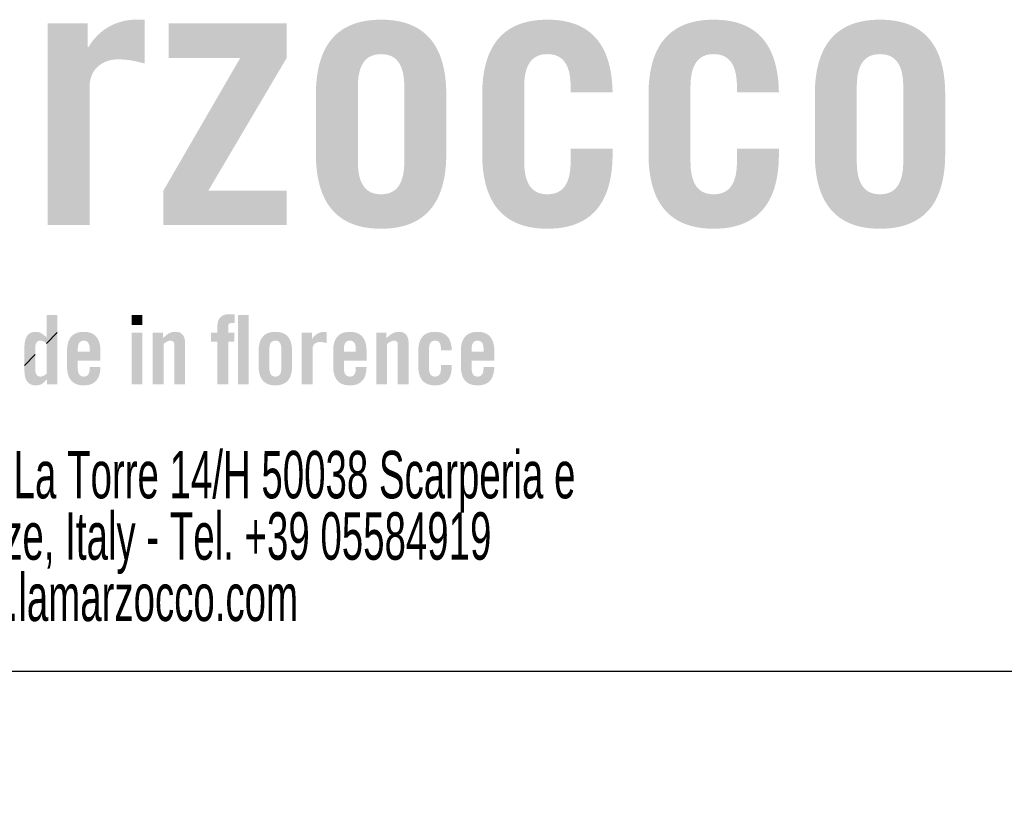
# Model space of a CAD drawing. Header units: millimetres. Extents: x 1 to 419, y 2 to 295.
# Tile 35 of 50: x 234 to 255, y 5 to 21. Entities that reach past the tile are written whole.
import ezdxf

# ---------------------------------------------------------------- set-up
doc = ezdxf.new("R2010")
doc.units = ezdxf.units.MM
doc.styles.add('SLDTEXTSTYLE0', font='TXT', dxfattribs={"width": 0.605})

# ---------------------------------------------------------------- blocks, each defined once
blk = doc.blocks.new('SW_NOTE_4')
at = {"color": 0, "linetype": 'Continuous', "lineweight": 0, "char_height": 1, "attachment_point": 2, "style": 'SLDTEXTSTYLE0'}
for s, insert in [('La Marzocco Srl - Via La Torre 14/H 50038 Scarperia e', (16.469, 1.289)), ('San Piero, Firenze, Italy - Tel. +39 05584919', (16.531, -0.003)), ('www.lamarzocco.com', (16.588, -1.294))]:
    blk.add_mtext(s, dxfattribs=dict(at, insert=insert))

msp = doc.modelspace()

# ---------------------------------------------------------------- hatches: boundary and pattern name
at = {"linetype": 'Continuous'}
h = msp.add_hatch(color=7, dxfattribs=at)
edge = h.paths.add_edge_path(flags=0)
edge.add_spline(control_points=[(236.4954, 20.3016), (236.3376, 20.341), (236.1878, 20.3884), (235.9275, 20.3884), (235.6279, 20.3884), (235.3361, 20.199), (235.3361, 19.8206)], knot_values=[7, 7, 7, 7, 8, 8, 8, 9, 9, 9, 9], weights=[1, 1, 1, 1, 1, 1, 1], degree=3, periodic=0)
edge.add_line((235.3361, 19.8206), (235.3361, 16.9027))
edge.add_line((235.3361, 16.9027), (234.4528, 16.9027))
edge.add_line((234.4528, 16.9027), (234.4528, 21.1454))
edge.add_line((234.4528, 21.1454), (235.2966, 21.1454))
edge.add_line((235.2966, 21.1454), (235.2966, 20.6486))
edge.add_line((235.2966, 20.6486), (235.3124, 20.6486))
edge.add_spline(control_points=[(235.3124, 20.6486), (235.5253, 21.0114), (235.896, 21.2243), (236.3139, 21.2243)], knot_values=[4, 4, 4, 4, 5, 5, 5, 5], weights=[1, 1, 1, 1], degree=3, periodic=0)
edge.add_line((236.3139, 21.2243), (236.4954, 21.2243))
edge.add_line((236.4954, 21.2243), (236.4954, 20.3016))
for points in [[(237, 20.4199), (238.5061, 20.4199), (236.8895, 17.6282), (236.8895, 16.9027), (239.484, 16.9027), (239.484, 17.6282), (237.8359, 17.6282), (239.484, 20.4199), (239.484, 21.1454), (237, 21.1454)], [(236.2187, 14.7978), (236.4448, 14.7978), (236.4448, 15.0038), (236.2187, 15.0038)], [(238.4597, 13.5458), (238.6859, 13.5458), (238.6859, 15.0038), (238.4597, 15.0038)], [(236.2187, 13.5458), (236.4448, 13.5458), (236.4448, 14.6323), (236.2187, 14.6323)]]:
    msp.add_hatch(color=7, dxfattribs=at).paths.add_polyline_path(points, flags=0)
h = msp.add_hatch(color=7, dxfattribs=at)
edge = h.paths.add_edge_path(flags=0)
edge.add_spline(control_points=[(240.099, 18.4011), (240.099, 17.4704), (240.4618, 16.8238), (241.4712, 16.8238), (242.4807, 16.8238), (242.8434, 17.4704), (242.8434, 18.4011)], knot_values=[3, 3, 3, 3, 4, 4, 4, 5, 5, 5, 5], weights=[1, 1, 1, 1, 1, 1, 1], degree=3, periodic=0)
edge.add_line((242.8434, 18.4011), (242.8434, 19.647))
edge.add_spline(control_points=[(242.8434, 19.647), (242.8434, 20.5776), (242.4807, 21.2243), (241.4712, 21.2243), (240.4618, 21.2243), (240.099, 20.5776), (240.099, 19.647)], knot_values=[0, 0, 0, 0, 1, 1, 1, 2, 2, 2, 2], weights=[1, 1, 1, 1, 1, 1, 1], degree=3, periodic=0)
edge.add_line((240.099, 19.647), (240.099, 18.4011))
edge = h.paths.add_edge_path(flags=0)
edge.add_spline(control_points=[(241.9601, 18.2434), (241.9601, 17.7544), (241.7867, 17.5493), (241.4712, 17.5493), (241.1558, 17.5493), (240.9823, 17.7544), (240.9823, 18.2434)], knot_values=[3, 3, 3, 3, 4, 4, 4, 5, 5, 5, 5], weights=[1, 1, 1, 1, 1, 1, 1], degree=3, periodic=0)
edge.add_line((240.9823, 18.2434), (240.9823, 19.8048))
edge.add_spline(control_points=[(240.9823, 19.8048), (240.9823, 20.2937), (241.1558, 20.4987), (241.4712, 20.4987), (241.7867, 20.4987), (241.9601, 20.2937), (241.9601, 19.8048)], knot_values=[0, 0, 0, 0, 1, 1, 1, 2, 2, 2, 2], weights=[1, 1, 1, 1, 1, 1, 1], degree=3, periodic=0)
edge.add_line((241.9601, 19.8048), (241.9601, 18.2434))
h = msp.add_hatch(color=7, dxfattribs=at)
edge = h.paths.add_edge_path(flags=0)
edge.add_spline(control_points=[(246.3447, 19.6943), (246.329, 20.6013), (245.9662, 21.2243), (244.9724, 21.2243), (243.963, 21.2243), (243.6002, 20.5776), (243.6002, 19.647)], knot_values=[12, 12, 12, 12, 13, 13, 13, 14, 14, 14, 14], weights=[1, 1, 1, 1, 1, 1, 1], degree=3, periodic=0)
edge.add_line((243.6002, 19.647), (243.6002, 18.4011))
edge.add_spline(control_points=[(243.6002, 18.4011), (243.6002, 17.4704), (243.963, 16.8238), (244.9724, 16.8238), (245.9819, 16.8238), (246.3447, 17.4704), (246.3447, 18.4011)], knot_values=[9, 9, 9, 9, 10, 10, 10, 11, 11, 11, 11], weights=[1, 1, 1, 1, 1, 1, 1], degree=3, periodic=0)
edge.add_line((246.3447, 18.4011), (246.3447, 18.5115))
edge.add_line((246.3447, 18.5115), (245.4615, 18.5115))
edge.add_line((245.4615, 18.5115), (245.4615, 18.2434))
edge.add_spline(control_points=[(245.4615, 18.2434), (245.4615, 17.7544), (245.2879, 17.5493), (244.9724, 17.5493), (244.657, 17.5493), (244.4835, 17.7544), (244.4835, 18.2434)], knot_values=[4, 4, 4, 4, 5, 5, 5, 6, 6, 6, 6], weights=[1, 1, 1, 1, 1, 1, 1], degree=3, periodic=0)
edge.add_line((244.4835, 18.2434), (244.4835, 19.8048))
edge.add_spline(control_points=[(244.4835, 19.8048), (244.4835, 20.2937), (244.657, 20.4987), (244.9724, 20.4987), (245.2879, 20.4987), (245.4615, 20.2937), (245.4615, 19.8048)], knot_values=[1, 1, 1, 1, 2, 2, 2, 3, 3, 3, 3], weights=[1, 1, 1, 1, 1, 1, 1], degree=3, periodic=0)
edge.add_line((245.4615, 19.8048), (245.4615, 19.6943))
edge.add_line((245.4615, 19.6943), (246.3447, 19.6943))
h = msp.add_hatch(color=7, dxfattribs=at)
edge = h.paths.add_edge_path(flags=0)
edge.add_spline(control_points=[(249.846, 19.6943), (249.8302, 20.6013), (249.4674, 21.2243), (248.4737, 21.2243), (247.4643, 21.2243), (247.1016, 20.5776), (247.1016, 19.647)], knot_values=[12, 12, 12, 12, 13, 13, 13, 14, 14, 14, 14], weights=[1, 1, 1, 1, 1, 1, 1], degree=3, periodic=0)
edge.add_line((247.1016, 19.647), (247.1016, 18.4011))
edge.add_spline(control_points=[(247.1016, 18.4011), (247.1016, 17.4704), (247.4643, 16.8238), (248.4737, 16.8238), (249.4832, 16.8238), (249.846, 17.4704), (249.846, 18.4011)], knot_values=[9, 9, 9, 9, 10, 10, 10, 11, 11, 11, 11], weights=[1, 1, 1, 1, 1, 1, 1], degree=3, periodic=0)
edge.add_line((249.846, 18.4011), (249.846, 18.5115))
edge.add_line((249.846, 18.5115), (248.9627, 18.5115))
edge.add_line((248.9627, 18.5115), (248.9627, 18.2434))
edge.add_spline(control_points=[(248.9627, 18.2434), (248.9627, 17.7544), (248.7892, 17.5493), (248.4737, 17.5493), (248.1583, 17.5493), (247.9847, 17.7544), (247.9847, 18.2434)], knot_values=[4, 4, 4, 4, 5, 5, 5, 6, 6, 6, 6], weights=[1, 1, 1, 1, 1, 1, 1], degree=3, periodic=0)
edge.add_line((247.9847, 18.2434), (247.9847, 19.8048))
edge.add_spline(control_points=[(247.9847, 19.8048), (247.9847, 20.2937), (248.1583, 20.4987), (248.4737, 20.4987), (248.7892, 20.4987), (248.9627, 20.2937), (248.9627, 19.8048)], knot_values=[1, 1, 1, 1, 2, 2, 2, 3, 3, 3, 3], weights=[1, 1, 1, 1, 1, 1, 1], degree=3, periodic=0)
edge.add_line((248.9627, 19.8048), (248.9627, 19.6943))
edge.add_line((248.9627, 19.6943), (249.846, 19.6943))
h = msp.add_hatch(color=7, dxfattribs=at)
edge = h.paths.add_edge_path(flags=0)
edge.add_spline(control_points=[(250.6028, 18.4011), (250.6028, 17.4704), (250.9656, 16.8238), (251.975, 16.8238), (252.9844, 16.8238), (253.3472, 17.4704), (253.3472, 18.4011)], knot_values=[3, 3, 3, 3, 4, 4, 4, 5, 5, 5, 5], weights=[1, 1, 1, 1, 1, 1, 1], degree=3, periodic=0)
edge.add_line((253.3472, 18.4011), (253.3472, 19.647))
edge.add_spline(control_points=[(253.3472, 19.647), (253.3472, 20.5776), (252.9844, 21.2243), (251.975, 21.2243), (250.9656, 21.2243), (250.6028, 20.5776), (250.6028, 19.647)], knot_values=[0, 0, 0, 0, 1, 1, 1, 2, 2, 2, 2], weights=[1, 1, 1, 1, 1, 1, 1], degree=3, periodic=0)
edge.add_line((250.6028, 19.647), (250.6028, 18.4011))
edge = h.paths.add_edge_path(flags=0)
edge.add_spline(control_points=[(252.4639, 18.2434), (252.4639, 17.7544), (252.2904, 17.5493), (251.975, 17.5493), (251.6596, 17.5493), (251.4861, 17.7544), (251.4861, 18.2434)], knot_values=[3, 3, 3, 3, 4, 4, 4, 5, 5, 5, 5], weights=[1, 1, 1, 1, 1, 1, 1], degree=3, periodic=0)
edge.add_line((251.4861, 18.2434), (251.4861, 19.8048))
edge.add_spline(control_points=[(251.4861, 19.8048), (251.4861, 20.2937), (251.6596, 20.4987), (251.975, 20.4987), (252.2904, 20.4987), (252.4639, 20.2937), (252.4639, 19.8048)], knot_values=[0, 0, 0, 0, 1, 1, 1, 2, 2, 2, 2], weights=[1, 1, 1, 1, 1, 1, 1], degree=3, periodic=0)
edge.add_line((252.4639, 19.8048), (252.4639, 18.2434))
h = msp.add_hatch(dxfattribs=at)
h.set_pattern_fill('ANSI31', style=0)
edge = h.paths.add_edge_path(flags=0)
edge.add_spline(control_points=[(234.1937, 14.6524), (234.2927, 14.6524), (234.3391, 14.612), (234.428, 14.5393)], knot_values=[6, 6, 6, 6, 7, 7, 7, 7], weights=[1, 1, 1, 1], degree=3, periodic=0)
edge.add_line((234.428, 14.5393), (234.428, 15.0038))
edge.add_line((234.428, 15.0038), (234.6542, 15.0038))
edge.add_line((234.6542, 15.0038), (234.6542, 13.5458))
edge.add_line((234.6542, 13.5458), (234.4401, 13.5458))
edge.add_line((234.4401, 13.5458), (234.4401, 13.6589))
edge.add_line((234.4401, 13.6589), (234.4361, 13.6589))
edge.add_spline(control_points=[(234.4361, 13.6589), (234.3613, 13.564), (234.3068, 13.5256), (234.1937, 13.5256)], knot_values=[2, 2, 2, 2, 3, 3, 3, 3], weights=[1, 1, 1, 1], degree=3, periodic=0)
edge.add_spline(control_points=[(234.1937, 13.5256), (234.0524, 13.5256), (233.9635, 13.6307), (233.9635, 13.8285)], knot_values=[3, 3, 3, 3, 4, 4, 4, 4], weights=[1, 1, 1, 1], degree=3, periodic=0)
edge.add_line((233.9635, 13.8285), (233.9635, 14.3495))
edge.add_spline(control_points=[(233.9635, 14.3495), (233.9635, 14.5474), (234.0524, 14.6524), (234.1937, 14.6524)], knot_values=[5, 5, 5, 5, 6, 6, 6, 6], weights=[1, 1, 1, 1], degree=3, periodic=0)
edge = h.paths.add_edge_path(flags=0)
edge.add_spline(control_points=[(234.1897, 13.8871), (234.1897, 13.7438), (234.2382, 13.7114), (234.2987, 13.7114)], knot_values=[3, 3, 3, 3, 4, 4, 4, 4], weights=[1, 1, 1, 1], degree=3, periodic=0)
edge.add_spline(control_points=[(234.2987, 13.7114), (234.3432, 13.7114), (234.3835, 13.7356), (234.428, 13.7679)], knot_values=[4, 4, 4, 4, 5, 5, 5, 5], weights=[1, 1, 1, 1], degree=3, periodic=0)
edge.add_line((234.428, 13.7679), (234.428, 14.4101))
edge.add_spline(control_points=[(234.428, 14.4101), (234.3835, 14.4424), (234.3432, 14.4666), (234.2987, 14.4666)], knot_values=[0, 0, 0, 0, 1, 1, 1, 1], weights=[1, 1, 1, 1], degree=3, periodic=0)
edge.add_spline(control_points=[(234.2987, 14.4666), (234.2382, 14.4666), (234.1897, 14.4344), (234.1897, 14.291)], knot_values=[1, 1, 1, 1, 2, 2, 2, 2], weights=[1, 1, 1, 1], degree=3, periodic=0)
edge.add_line((234.1897, 14.291), (234.1897, 13.8871))
h = msp.add_hatch(color=7, dxfattribs=at)
edge = h.paths.add_edge_path(flags=0)
edge.add_spline(control_points=[(234.1937, 14.6524), (234.2927, 14.6524), (234.3391, 14.612), (234.428, 14.5393)], knot_values=[6, 6, 6, 6, 7, 7, 7, 7], weights=[1, 1, 1, 1], degree=3, periodic=0)
edge.add_line((234.428, 14.5393), (234.428, 15.0038))
edge.add_line((234.428, 15.0038), (234.6542, 15.0038))
edge.add_line((234.6542, 15.0038), (234.6542, 13.5458))
edge.add_line((234.6542, 13.5458), (234.4401, 13.5458))
edge.add_line((234.4401, 13.5458), (234.4401, 13.6589))
edge.add_line((234.4401, 13.6589), (234.4361, 13.6589))
edge.add_spline(control_points=[(234.4361, 13.6589), (234.3613, 13.564), (234.3068, 13.5256), (234.1937, 13.5256)], knot_values=[2, 2, 2, 2, 3, 3, 3, 3], weights=[1, 1, 1, 1], degree=3, periodic=0)
edge.add_spline(control_points=[(234.1937, 13.5256), (234.0524, 13.5256), (233.9635, 13.6307), (233.9635, 13.8285)], knot_values=[3, 3, 3, 3, 4, 4, 4, 4], weights=[1, 1, 1, 1], degree=3, periodic=0)
edge.add_line((233.9635, 13.8285), (233.9635, 14.3495))
edge.add_spline(control_points=[(233.9635, 14.3495), (233.9635, 14.5474), (234.0524, 14.6524), (234.1937, 14.6524)], knot_values=[5, 5, 5, 5, 6, 6, 6, 6], weights=[1, 1, 1, 1], degree=3, periodic=0)
edge = h.paths.add_edge_path(flags=0)
edge.add_spline(control_points=[(234.1897, 13.8871), (234.1897, 13.7438), (234.2382, 13.7114), (234.2987, 13.7114)], knot_values=[3, 3, 3, 3, 4, 4, 4, 4], weights=[1, 1, 1, 1], degree=3, periodic=0)
edge.add_spline(control_points=[(234.2987, 13.7114), (234.3432, 13.7114), (234.3835, 13.7356), (234.428, 13.7679)], knot_values=[4, 4, 4, 4, 5, 5, 5, 5], weights=[1, 1, 1, 1], degree=3, periodic=0)
edge.add_line((234.428, 13.7679), (234.428, 14.4101))
edge.add_spline(control_points=[(234.428, 14.4101), (234.3835, 14.4424), (234.3432, 14.4666), (234.2987, 14.4666)], knot_values=[0, 0, 0, 0, 1, 1, 1, 1], weights=[1, 1, 1, 1], degree=3, periodic=0)
edge.add_spline(control_points=[(234.2987, 14.4666), (234.2382, 14.4666), (234.1897, 14.4344), (234.1897, 14.291)], knot_values=[1, 1, 1, 1, 2, 2, 2, 2], weights=[1, 1, 1, 1], degree=3, periodic=0)
edge.add_line((234.1897, 14.291), (234.1897, 13.8871))
h = msp.add_hatch(color=7, dxfattribs=at)
edge = h.paths.add_edge_path(flags=0)
edge.add_spline(control_points=[(238.3264, 14.8382), (238.2719, 14.8382), (238.2517, 14.818), (238.2517, 14.7655)], knot_values=[8, 8, 8, 8, 9, 9, 9, 9], weights=[1, 1, 1, 1], degree=3, periodic=0)
edge.add_line((238.2517, 14.7655), (238.2517, 14.6323))
edge.add_line((238.2517, 14.6323), (238.381, 14.6323))
edge.add_line((238.381, 14.6323), (238.381, 14.4464))
edge.add_line((238.381, 14.4464), (238.2517, 14.4464))
edge.add_line((238.2517, 14.4464), (238.2517, 13.5458))
edge.add_line((238.2517, 13.5458), (238.0255, 13.5458))
edge.add_line((238.0255, 13.5458), (238.0255, 14.4464))
edge.add_line((238.0255, 14.4464), (237.8922, 14.4464))
edge.add_line((237.8922, 14.4464), (237.8922, 14.6323))
edge.add_line((237.8922, 14.6323), (238.0255, 14.6323))
edge.add_line((238.0255, 14.6323), (238.0255, 14.7676))
edge.add_spline(control_points=[(238.0255, 14.7676), (238.0255, 14.9432), (238.1184, 15.024), (238.2779, 15.024)], knot_values=[4, 4, 4, 4, 5, 5, 5, 5], weights=[1, 1, 1, 1], degree=3, periodic=0)
edge.add_line((238.2779, 15.024), (238.391, 15.024))
edge.add_line((238.391, 15.024), (238.391, 14.8382))
edge.add_line((238.391, 14.8382), (238.3264, 14.8382))
h = msp.add_hatch(color=7, dxfattribs=at)
edge = h.paths.add_edge_path(flags=0)
edge.add_spline(control_points=[(235.2113, 14.6524), (235.4698, 14.6524), (235.5626, 14.4869), (235.5626, 14.2485)], knot_values=[10, 10, 10, 10, 11, 11, 11, 11], weights=[1, 1, 1, 1], degree=3, periodic=0)
edge.add_line((235.5626, 14.2485), (235.5626, 14.0466))
edge.add_line((235.5626, 14.0466), (235.0861, 14.0466))
edge.add_line((235.0861, 14.0466), (235.0861, 13.8892))
edge.add_spline(control_points=[(235.0861, 13.8892), (235.0861, 13.7639), (235.1305, 13.7114), (235.2113, 13.7114)], knot_values=[2, 2, 2, 2, 3, 3, 3, 3], weights=[1, 1, 1, 1], degree=3, periodic=0)
edge.add_spline(control_points=[(235.2113, 13.7114), (235.2921, 13.7114), (235.3365, 13.7639), (235.3365, 13.8892)], knot_values=[3, 3, 3, 3, 4, 4, 4, 4], weights=[1, 1, 1, 1], degree=3, periodic=0)
edge.add_line((235.3365, 13.8892), (235.3365, 13.9133))
edge.add_line((235.3365, 13.9133), (235.5626, 13.9133))
edge.add_spline(control_points=[(235.5626, 13.9133), (235.5586, 13.6831), (235.4637, 13.5256), (235.2113, 13.5256)], knot_values=[6, 6, 6, 6, 7, 7, 7, 7], weights=[1, 1, 1, 1], degree=3, periodic=0)
edge.add_spline(control_points=[(235.2113, 13.5256), (234.9528, 13.5256), (234.8599, 13.6912), (234.8599, 13.9295)], knot_values=[7, 7, 7, 7, 8, 8, 8, 8], weights=[1, 1, 1, 1], degree=3, periodic=0)
edge.add_line((234.8599, 13.9295), (234.8599, 14.2485))
edge.add_spline(control_points=[(234.8599, 14.2485), (234.8599, 14.4869), (234.9528, 14.6524), (235.2113, 14.6524)], knot_values=[9, 9, 9, 9, 10, 10, 10, 10], weights=[1, 1, 1, 1], degree=3, periodic=0)
edge = h.paths.add_edge_path(flags=0)
edge.add_spline(control_points=[(235.3365, 14.289), (235.3365, 14.4141), (235.2921, 14.4666), (235.2113, 14.4666)], knot_values=[1, 1, 1, 1, 2, 2, 2, 2], weights=[1, 1, 1, 1], degree=3, periodic=0)
edge.add_spline(control_points=[(235.2113, 14.4666), (235.1305, 14.4666), (235.0861, 14.4141), (235.0861, 14.289)], knot_values=[2, 2, 2, 2, 3, 3, 3, 3], weights=[1, 1, 1, 1], degree=3, periodic=0)
edge.add_line((235.0861, 14.289), (235.0861, 14.2324))
edge.add_line((235.0861, 14.2324), (235.3365, 14.2324))
edge.add_line((235.3365, 14.2324), (235.3365, 14.289))
h = msp.add_hatch(color=7, dxfattribs=at)
edge = h.paths.add_edge_path(flags=0)
edge.add_spline(control_points=[(237.0364, 14.4666), (236.9879, 14.4666), (236.9435, 14.4364), (236.891, 14.3979)], knot_values=[9, 9, 9, 9, 10, 10, 10, 10], weights=[1, 1, 1, 1], degree=3, periodic=0)
edge.add_line((236.891, 14.3979), (236.891, 13.5458))
edge.add_line((236.891, 13.5458), (236.6648, 13.5458))
edge.add_line((236.6648, 13.5458), (236.6648, 14.6323))
edge.add_line((236.6648, 14.6323), (236.8789, 14.6323))
edge.add_line((236.8789, 14.6323), (236.8789, 14.5232))
edge.add_spline(control_points=[(236.8789, 14.5232), (236.9738, 14.604), (237.0222, 14.6524), (237.1535, 14.6524)], knot_values=[3, 3, 3, 3, 4, 4, 4, 4], weights=[1, 1, 1, 1], degree=3, periodic=0)
edge.add_spline(control_points=[(237.1535, 14.6524), (237.2726, 14.6524), (237.3433, 14.5656), (237.3433, 14.4242)], knot_values=[4, 4, 4, 4, 5, 5, 5, 5], weights=[1, 1, 1, 1], degree=3, periodic=0)
edge.add_line((237.3433, 14.4242), (237.3433, 13.5458))
edge.add_line((237.3433, 13.5458), (237.1171, 13.5458))
edge.add_line((237.1171, 13.5458), (237.1171, 14.3879))
edge.add_spline(control_points=[(237.1171, 14.3879), (237.1171, 14.4424), (237.0848, 14.4666), (237.0364, 14.4666)], knot_values=[8, 8, 8, 8, 9, 9, 9, 9], weights=[1, 1, 1, 1], degree=3, periodic=0)
h = msp.add_hatch(color=7, dxfattribs=at)
edge = h.paths.add_edge_path(flags=0)
edge.add_spline(control_points=[(239.245, 13.5256), (238.9865, 13.5256), (238.8936, 13.6912), (238.8936, 13.9295)], knot_values=[4, 4, 4, 4, 5, 5, 5, 5], weights=[1, 1, 1, 1], degree=3, periodic=0)
edge.add_line((238.8936, 13.9295), (238.8936, 14.2485))
edge.add_spline(control_points=[(238.8936, 14.2485), (238.8936, 14.4869), (238.9865, 14.6524), (239.245, 14.6524)], knot_values=[0, 0, 0, 0, 1, 1, 1, 1], weights=[1, 1, 1, 1], degree=3, periodic=0)
edge.add_spline(control_points=[(239.245, 14.6524), (239.5034, 14.6524), (239.5963, 14.4869), (239.5963, 14.2485)], knot_values=[1, 1, 1, 1, 2, 2, 2, 2], weights=[1, 1, 1, 1], degree=3, periodic=0)
edge.add_line((239.5963, 14.2485), (239.5963, 13.9295))
edge.add_spline(control_points=[(239.5963, 13.9295), (239.5963, 13.6912), (239.5034, 13.5256), (239.245, 13.5256)], knot_values=[3, 3, 3, 3, 4, 4, 4, 4], weights=[1, 1, 1, 1], degree=3, periodic=0)
edge = h.paths.add_edge_path(flags=0)
edge.add_spline(control_points=[(239.1198, 13.8892), (239.1198, 13.7639), (239.1642, 13.7114), (239.245, 13.7114)], knot_values=[3, 3, 3, 3, 4, 4, 4, 4], weights=[1, 1, 1, 1], degree=3, periodic=0)
edge.add_spline(control_points=[(239.245, 13.7114), (239.3257, 13.7114), (239.3702, 13.7639), (239.3702, 13.8892)], knot_values=[4, 4, 4, 4, 5, 5, 5, 5], weights=[1, 1, 1, 1], degree=3, periodic=0)
edge.add_line((239.3702, 13.8892), (239.3702, 14.289))
edge.add_spline(control_points=[(239.3702, 14.289), (239.3702, 14.4141), (239.3257, 14.4666), (239.245, 14.4666)], knot_values=[0, 0, 0, 0, 1, 1, 1, 1], weights=[1, 1, 1, 1], degree=3, periodic=0)
edge.add_spline(control_points=[(239.245, 14.4666), (239.1642, 14.4666), (239.1198, 14.4141), (239.1198, 14.289)], knot_values=[1, 1, 1, 1, 2, 2, 2, 2], weights=[1, 1, 1, 1], degree=3, periodic=0)
edge.add_line((239.1198, 14.289), (239.1198, 13.8892))
h = msp.add_hatch(color=7, dxfattribs=at)
edge = h.paths.add_edge_path(flags=0)
edge.add_spline(control_points=[(240.1797, 14.4384), (240.103, 14.4384), (240.0283, 14.3899), (240.0283, 14.293)], knot_values=[8, 8, 8, 8, 9, 9, 9, 9], weights=[1, 1, 1, 1], degree=3, periodic=0)
edge.add_line((240.0283, 14.293), (240.0283, 13.5458))
edge.add_line((240.0283, 13.5458), (239.8021, 13.5458))
edge.add_line((239.8021, 13.5458), (239.8021, 14.6323))
edge.add_line((239.8021, 14.6323), (240.0181, 14.6323))
edge.add_line((240.0181, 14.6323), (240.0181, 14.505))
edge.add_line((240.0181, 14.505), (240.0222, 14.505))
edge.add_spline(control_points=[(240.0222, 14.505), (240.0767, 14.598), (240.1716, 14.6524), (240.2786, 14.6524)], knot_values=[4, 4, 4, 4, 5, 5, 5, 5], weights=[1, 1, 1, 1], degree=3, periodic=0)
edge.add_line((240.2786, 14.6524), (240.3251, 14.6524))
edge.add_line((240.3251, 14.6524), (240.3251, 14.4161))
edge.add_spline(control_points=[(240.3251, 14.4161), (240.2847, 14.4262), (240.2464, 14.4384), (240.1797, 14.4384)], knot_values=[7, 7, 7, 7, 8, 8, 8, 8], weights=[1, 1, 1, 1], degree=3, periodic=0)
h = msp.add_hatch(color=7, dxfattribs=at)
edge = h.paths.add_edge_path(flags=0)
edge.add_spline(control_points=[(241.165, 14.2485), (241.165, 14.4869), (241.0721, 14.6524), (240.8136, 14.6524)], knot_values=[10, 10, 10, 10, 11, 11, 11, 11], weights=[1, 1, 1, 1], degree=3, periodic=0)
edge.add_spline(control_points=[(240.8136, 14.6524), (240.5552, 14.6524), (240.4623, 14.4869), (240.4623, 14.2485)], knot_values=[9, 9, 9, 9, 10, 10, 10, 10], weights=[1, 1, 1, 1], degree=3, periodic=0)
edge.add_line((240.4623, 14.2485), (240.4623, 13.9295))
edge.add_spline(control_points=[(240.4623, 13.9295), (240.4623, 13.6912), (240.5552, 13.5256), (240.8136, 13.5256)], knot_values=[7, 7, 7, 7, 8, 8, 8, 8], weights=[1, 1, 1, 1], degree=3, periodic=0)
edge.add_spline(control_points=[(240.8136, 13.5256), (241.0661, 13.5256), (241.161, 13.6831), (241.165, 13.9133)], knot_values=[6, 6, 6, 6, 7, 7, 7, 7], weights=[1, 1, 1, 1], degree=3, periodic=0)
edge.add_line((241.165, 13.9133), (240.9388, 13.9133))
edge.add_line((240.9388, 13.9133), (240.9388, 13.8892))
edge.add_spline(control_points=[(240.9388, 13.8892), (240.9388, 13.7639), (240.8944, 13.7114), (240.8136, 13.7114)], knot_values=[3, 3, 3, 3, 4, 4, 4, 4], weights=[1, 1, 1, 1], degree=3, periodic=0)
edge.add_spline(control_points=[(240.8136, 13.7114), (240.7329, 13.7114), (240.6884, 13.7639), (240.6884, 13.8892)], knot_values=[2, 2, 2, 2, 3, 3, 3, 3], weights=[1, 1, 1, 1], degree=3, periodic=0)
edge.add_line((240.6884, 13.8892), (240.6884, 14.0466))
edge.add_line((240.6884, 14.0466), (241.165, 14.0466))
edge.add_line((241.165, 14.0466), (241.165, 14.2485))
edge = h.paths.add_edge_path(flags=0)
edge.add_spline(control_points=[(240.6884, 14.289), (240.6884, 14.4141), (240.7329, 14.4666), (240.8136, 14.4666)], knot_values=[2, 2, 2, 2, 3, 3, 3, 3], weights=[1, 1, 1, 1], degree=3, periodic=0)
edge.add_spline(control_points=[(240.8136, 14.4666), (240.8944, 14.4666), (240.9388, 14.4141), (240.9388, 14.289)], knot_values=[1, 1, 1, 1, 2, 2, 2, 2], weights=[1, 1, 1, 1], degree=3, periodic=0)
edge.add_line((240.9388, 14.289), (240.9388, 14.2324))
edge.add_line((240.9388, 14.2324), (240.6884, 14.2324))
edge.add_line((240.6884, 14.2324), (240.6884, 14.289))
h = msp.add_hatch(color=7, dxfattribs=at)
edge = h.paths.add_edge_path(flags=0)
edge.add_spline(control_points=[(241.7423, 14.4666), (241.6938, 14.4666), (241.6495, 14.4364), (241.5969, 14.3979)], knot_values=[9, 9, 9, 9, 10, 10, 10, 10], weights=[1, 1, 1, 1], degree=3, periodic=0)
edge.add_line((241.5969, 14.3979), (241.5969, 13.5458))
edge.add_line((241.5969, 13.5458), (241.3707, 13.5458))
edge.add_line((241.3707, 13.5458), (241.3707, 14.6323))
edge.add_line((241.3707, 14.6323), (241.5848, 14.6323))
edge.add_line((241.5848, 14.6323), (241.5848, 14.5232))
edge.add_spline(control_points=[(241.5848, 14.5232), (241.6797, 14.604), (241.7282, 14.6524), (241.8594, 14.6524)], knot_values=[3, 3, 3, 3, 4, 4, 4, 4], weights=[1, 1, 1, 1], degree=3, periodic=0)
edge.add_spline(control_points=[(241.8594, 14.6524), (241.9786, 14.6524), (242.0492, 14.5656), (242.0492, 14.4242)], knot_values=[4, 4, 4, 4, 5, 5, 5, 5], weights=[1, 1, 1, 1], degree=3, periodic=0)
edge.add_line((242.0492, 14.4242), (242.0492, 13.5458))
edge.add_line((242.0492, 13.5458), (241.8231, 13.5458))
edge.add_line((241.8231, 13.5458), (241.8231, 14.3879))
edge.add_spline(control_points=[(241.8231, 14.3879), (241.8231, 14.4424), (241.7907, 14.4666), (241.7423, 14.4666)], knot_values=[8, 8, 8, 8, 9, 9, 9, 9], weights=[1, 1, 1, 1], degree=3, periodic=0)
h = msp.add_hatch(color=7, dxfattribs=at)
edge = h.paths.add_edge_path(flags=0)
edge.add_spline(control_points=[(242.9578, 14.2607), (242.9537, 14.4929), (242.8609, 14.6524), (242.6064, 14.6524)], knot_values=[13, 13, 13, 13, 14, 14, 14, 14], weights=[1, 1, 1, 1], degree=3, periodic=0)
edge.add_spline(control_points=[(242.6064, 14.6524), (242.348, 14.6524), (242.255, 14.4869), (242.255, 14.2485)], knot_values=[12, 12, 12, 12, 13, 13, 13, 13], weights=[1, 1, 1, 1], degree=3, periodic=0)
edge.add_line((242.255, 14.2485), (242.255, 13.9295))
edge.add_spline(control_points=[(242.255, 13.9295), (242.255, 13.6912), (242.348, 13.5256), (242.6064, 13.5256)], knot_values=[10, 10, 10, 10, 11, 11, 11, 11], weights=[1, 1, 1, 1], degree=3, periodic=0)
edge.add_spline(control_points=[(242.6064, 13.5256), (242.8649, 13.5256), (242.9578, 13.6912), (242.9578, 13.9295)], knot_values=[9, 9, 9, 9, 10, 10, 10, 10], weights=[1, 1, 1, 1], degree=3, periodic=0)
edge.add_line((242.9578, 13.9295), (242.9578, 13.9578))
edge.add_line((242.9578, 13.9578), (242.7316, 13.9578))
edge.add_line((242.7316, 13.9578), (242.7316, 13.8892))
edge.add_spline(control_points=[(242.7316, 13.8892), (242.7316, 13.7639), (242.6872, 13.7114), (242.6064, 13.7114)], knot_values=[5, 5, 5, 5, 6, 6, 6, 6], weights=[1, 1, 1, 1], degree=3, periodic=0)
edge.add_spline(control_points=[(242.6064, 13.7114), (242.5256, 13.7114), (242.4812, 13.7639), (242.4812, 13.8892)], knot_values=[4, 4, 4, 4, 5, 5, 5, 5], weights=[1, 1, 1, 1], degree=3, periodic=0)
edge.add_line((242.4812, 13.8892), (242.4812, 14.289))
edge.add_spline(control_points=[(242.4812, 14.289), (242.4812, 14.4141), (242.5256, 14.4666), (242.6064, 14.4666)], knot_values=[2, 2, 2, 2, 3, 3, 3, 3], weights=[1, 1, 1, 1], degree=3, periodic=0)
edge.add_spline(control_points=[(242.6064, 14.4666), (242.6872, 14.4666), (242.7316, 14.4141), (242.7316, 14.289)], knot_values=[1, 1, 1, 1, 2, 2, 2, 2], weights=[1, 1, 1, 1], degree=3, periodic=0)
edge.add_line((242.7316, 14.289), (242.7316, 14.2607))
edge.add_line((242.7316, 14.2607), (242.9578, 14.2607))
h = msp.add_hatch(color=7, dxfattribs=at)
edge = h.paths.add_edge_path(flags=0)
edge.add_spline(control_points=[(243.8541, 14.2485), (243.8541, 14.4869), (243.7612, 14.6524), (243.5028, 14.6524)], knot_values=[10, 10, 10, 10, 11, 11, 11, 11], weights=[1, 1, 1, 1], degree=3, periodic=0)
edge.add_spline(control_points=[(243.5028, 14.6524), (243.2443, 14.6524), (243.1513, 14.4869), (243.1513, 14.2485)], knot_values=[9, 9, 9, 9, 10, 10, 10, 10], weights=[1, 1, 1, 1], degree=3, periodic=0)
edge.add_line((243.1513, 14.2485), (243.1513, 13.9295))
edge.add_spline(control_points=[(243.1513, 13.9295), (243.1513, 13.6912), (243.2443, 13.5256), (243.5028, 13.5256)], knot_values=[7, 7, 7, 7, 8, 8, 8, 8], weights=[1, 1, 1, 1], degree=3, periodic=0)
edge.add_spline(control_points=[(243.5028, 13.5256), (243.7552, 13.5256), (243.8501, 13.6831), (243.8541, 13.9133)], knot_values=[6, 6, 6, 6, 7, 7, 7, 7], weights=[1, 1, 1, 1], degree=3, periodic=0)
edge.add_line((243.8541, 13.9133), (243.628, 13.9133))
edge.add_line((243.628, 13.9133), (243.628, 13.8892))
edge.add_spline(control_points=[(243.628, 13.8892), (243.628, 13.7639), (243.5835, 13.7114), (243.5028, 13.7114)], knot_values=[3, 3, 3, 3, 4, 4, 4, 4], weights=[1, 1, 1, 1], degree=3, periodic=0)
edge.add_spline(control_points=[(243.5028, 13.7114), (243.422, 13.7114), (243.3775, 13.7639), (243.3775, 13.8892)], knot_values=[2, 2, 2, 2, 3, 3, 3, 3], weights=[1, 1, 1, 1], degree=3, periodic=0)
edge.add_line((243.3775, 13.8892), (243.3775, 14.0466))
edge.add_line((243.3775, 14.0466), (243.8541, 14.0466))
edge.add_line((243.8541, 14.0466), (243.8541, 14.2485))
edge = h.paths.add_edge_path(flags=0)
edge.add_spline(control_points=[(243.3775, 14.289), (243.3775, 14.4141), (243.422, 14.4666), (243.5028, 14.4666)], knot_values=[2, 2, 2, 2, 3, 3, 3, 3], weights=[1, 1, 1, 1], degree=3, periodic=0)
edge.add_spline(control_points=[(243.5028, 14.4666), (243.5835, 14.4666), (243.628, 14.4141), (243.628, 14.289)], knot_values=[1, 1, 1, 1, 2, 2, 2, 2], weights=[1, 1, 1, 1], degree=3, periodic=0)
edge.add_line((243.628, 14.289), (243.628, 14.2324))
edge.add_line((243.628, 14.2324), (243.3775, 14.2324))
edge.add_line((243.3775, 14.2324), (243.3775, 14.289))

# ---------------------------------------------------------------- linework, layer by layer
at = {"color": 7, "linetype": 'Continuous', "lineweight": 25}
msp.add_line((413.5, 7.5), (6.5, 7.5), dxfattribs=at)

# ---------------------------------------------------------------- block references
at = {"color": 7, "linetype": 'Continuous', "lineweight": 0}
msp.add_blockref('SW_NOTE_4', (219.2014, 10.8583), dxfattribs=at)

# ---------------------------------------------------------------- texts
at = {"color": 7, "linetype": 'Continuous', "lineweight": 0, "insert": (313.8867, 6.3324), "char_height": 1.15, "attachment_point": 2, "style": 'SLDTEXTSTYLE0'}
msp.add_mtext('All information contained in this document is proprietary to La Marzocco Srl. Neither receipt of or possession confers any right to use or distribute except by written permission from La Marzocco Srl.', dxfattribs=at)

doc.saveas('drawing.dxf')
